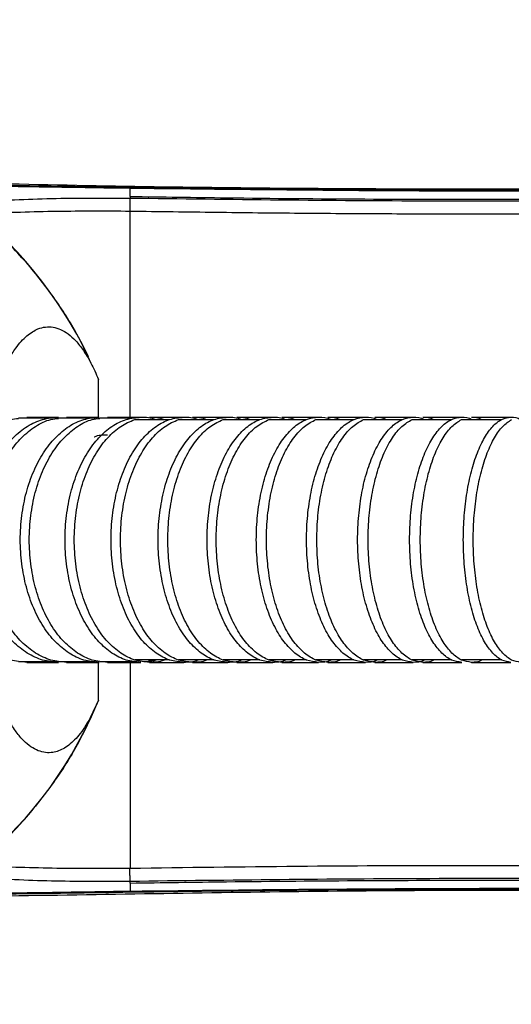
# Model space of a CAD drawing. Header units: millimetres. Extents: x 7590 to 10884, y -1862 to 419.
# Tile 17 of 83: x 8458 to 8528, y -1455 to -1316. Entities that reach past the tile are written whole.
import ezdxf

# ---------------------------------------------------------------- set-up
doc = ezdxf.new("R2010")
doc.units = ezdxf.units.MM
doc.header["$PDSIZE"] = -1
doc.styles.get("Standard").update_dxf_attribs({"font": 'times.ttf'})
doc.dimstyles.new('ISO-25', dxfattribs={"dimtxt": 18, "dimasz": 15, "dimexe": 1.25, "dimexo": 0.625, "dimtad": 1, "dimtoh": 1, "dimtxsty": 'Standard', "dimcen": 2.5, "dimadec": 0, "dimazin": 0, "dimtfac": 1, "dimtmove": 0, "dimatfit": 3, "dimfxl": 1, "dimarcsym": 0})

# ---------------------------------------------------------------- blocks, each defined once
blk = doc.blocks.new('*D112')
at = {"color": 0, "lineweight": -2}
for p, q in [((8414.14, -1360.86), (8414.14, -1251.3)), ((8739.14, -1358.19), (8739.14, -1251.3)), ((8724.14, -1252.55), (8429.14, -1252.55))]:
    blk.add_line(p, q, dxfattribs=at)
at = {"color": 0}
for points in [[(8429.14, -1250.05), (8429.14, -1255.05), (8414.14, -1252.55)], [(8724.14, -1255.05), (8724.14, -1250.05), (8739.14, -1252.55)]]:
    blk.add_solid(points, dxfattribs=at)
at = {"layer": 'Defpoints', "color": 0}
for p in [(8414.14, -1252.55), (8739.14, -1358.82), (8414.14, -1361.49)]:
    blk.add_point(p, dxfattribs=at)
at = {"color": 0, "insert": (8576.64, -1242.8), "char_height": 18, "attachment_point": 5}
blk.add_mtext('a', dxfattribs=at)

msp = doc.modelspace()

# ---------------------------------------------------------------- linework, layer by layer
at = {"color": 7, "lineweight": 25}
for p, q in [((8473.125, -1339.559), (8474.142, -1339.575)), ((8474.143, -1339.49), (8473.126, -1339.474)), ((8474.142, -1339.575), (8474.143, -1339.49)), ((8469.655, -1372.086), (8469.655, -1366.72)), ((8469.655, -1372.086), (8469.655, -1367.253)), ((8458.306, -1372.169), (8462.836, -1372.169)), ((8458.976, -1372.169), (8459.578, -1372.169)), ((8463.985, -1372.169), (8468.641, -1372.169)), ((8464.551, -1372.169), (8465.132, -1372.169)), ((8468.635, -1372.169), (8469.202, -1372.169)), ((8469.825, -1372.169), (8474.612, -1372.169)), ((8470.295, -1372.169), (8470.856, -1372.169)), ((8474.796, -1372.421), (8479.741, -1372.421)), ((8480.998, -1372.421), (8486.065, -1372.421)), ((8487.352, -1372.421), (8492.558, -1372.421)), ((8493.851, -1372.421), (8499.167, -1372.421)), ((8500.51, -1372.421), (8505.908, -1372.421)), ((8507.276, -1372.421), (8512.773, -1372.421)), ((8514.165, -1372.421), (8519.755, -1372.421)), ((8521.17, -1372.421), (8526.871, -1372.421)), ((8462.836, -1406.803), (8458.306, -1406.803)), ((8468.641, -1406.803), (8463.985, -1406.803)), ((8469.202, -1406.803), (8468.635, -1406.803)), ((8469.655, -1406.764), (8469.655, -1406.691)), ((8469.655, -1412.252), (8469.655, -1406.886)), ((8469.655, -1411.719), (8469.655, -1406.886)), ((8474.612, -1406.803), (8469.825, -1406.803)), ((8470.38, -1406.803), (8470.295, -1406.803)), ((8479.741, -1406.551), (8474.796, -1406.551)), ((8476.743, -1406.803), (8476.203, -1406.803)), ((8486.065, -1406.551), (8480.998, -1406.551)), ((8492.558, -1406.551), (8487.352, -1406.551)), ((8499.167, -1406.551), (8493.851, -1406.551)), ((8505.908, -1406.551), (8500.51, -1406.551)), ((8512.773, -1406.551), (8507.276, -1406.551)), ((8519.755, -1406.551), (8514.165, -1406.551)), ((8526.871, -1406.551), (8521.17, -1406.551)), ((8474.142, -1439.397), (8474.143, -1439.482)), ((8473.125, -1439.498), (8474.143, -1439.482))]:
    msp.add_line(p, q, dxfattribs=at)
at = {"color": 7, "lineweight": 25, "flags": 128}
for points in [[(8474.142, -1340.762), (8474.142, -1340.902), (8474.142, -1341.035)], [(8474.142, -1436.145), (8474.127, -1436.145), (8474.111, -1436.144)], [(8474.142, -1438.21), (8474.142, -1438.07), (8474.142, -1437.937)]]:
    msp.add_lwpolyline(points, dxfattribs=at)
at = {"color": 7, "lineweight": 25}
for centre, radius, start, end in [((8414.142, -1389.486), 60, 25.64505, 80.40591), ((8465.358, -1339.444), 7.768, 359.1522, 359.77536), ((8414.142, -1389.486), 60, 279.59409, 336.76809), ((8465.506, -1439.526), 7.619, 0.21155, 0.84693)]:
    msp.add_arc(centre, radius, start, end, dxfattribs=at)
for points, knots in [([(8445.872, -1338.748), (8445.935, -1338.749), (8453.299, -1338.862), (8475.258, -1339.4), (8511.729, -1339.75), (8555.476, -1339.624), (8595.346, -1338.737), (8625.995, -1337.359), (8647.423, -1335.948), (8663.511, -1334.588), (8679.599, -1332.864), (8695.676, -1330.544), (8709.005, -1327.988), (8719.525, -1325.219), (8724.853, -1324.106), (8727.516, -1323.549)], [0, 0, 0, 0, 0.000673, 0.0781237, 0.2330161, 0.3875753, 0.5421874, 0.6560401, 0.7130129, 0.7699841, 0.8273108, 0.884628, 0.9422711, 0.9711458, 1, 1, 1, 1]), ([(8474.142, -1339.575), (8492.375, -1339.782), (8519.701, -1340.092), (8556.122, -1339.816), (8583.407, -1339.296), (8610.689, -1338.39), (8637.854, -1336.966), (8660.395, -1335.209), (8678.302, -1333.27), (8693.274, -1331.219), (8706.724, -1328.747), (8718.581, -1325.835), (8724.519, -1324.358), (8727.528, -1323.829), (8727.528, -1323.829)], [0, 0, 0, 0, 0.2149028, 0.3220855, 0.4292672, 0.5365406, 0.6438099, 0.7498541, 0.8029687, 0.8560786, 0.9279615, 0.9639823, 0.9999998, 1, 1, 1, 1]), ([(8727.51, -1323.76), (8724.527, -1324.412), (8718.56, -1325.717), (8706.722, -1328.711), (8693.273, -1331.138), (8678.319, -1333.194), (8660.413, -1335.13), (8637.875, -1336.887), (8610.712, -1338.309), (8583.439, -1339.214), (8556.147, -1339.733), (8519.709, -1340.009), (8492.375, -1339.698), (8474.143, -1339.49)], [0, 0, 0, 0, 0.0359853, 0.0719975, 0.1438993, 0.1969043, 0.2499139, 0.356162, 0.463333, 0.570508, 0.6777959, 0.7850848, 1, 1, 1, 1]), ([(8474.142, -1340.762), (8478.705, -1340.827), (8496.345, -1341.079), (8527.236, -1341.25), (8563.549, -1340.938), (8596.822, -1340.11), (8626.927, -1338.824), (8651, -1337.205), (8668.976, -1335.503), (8680.843, -1334.145), (8692.678, -1332.469), (8704.466, -1330.42), (8716.109, -1327.665), (8723.885, -1325.891), (8727.772, -1325.005)], [0, 0, 0, 0, 0.0537279, 0.207735, 0.3637348, 0.4813049, 0.5996264, 0.7185236, 0.7653532, 0.812232, 0.8591483, 0.90609, 0.9530468, 1, 1, 1, 1]), ([(8727.814, -1325.24), (8721.857, -1326.673), (8710.036, -1329.516), (8692.156, -1332.932), (8674.189, -1335.251), (8656.144, -1337.018), (8638.033, -1338.356), (8619.876, -1339.381), (8593.596, -1340.5), (8559.189, -1341.309), (8516.666, -1341.553), (8488.318, -1341.207), (8474.142, -1341.034)], [0, 0, 0, 0, 0.0721591, 0.1431836, 0.2142169, 0.2853631, 0.3566243, 0.4279885, 0.4994461, 0.6662679, 0.8331084, 1, 1, 1, 1]), ([(8474.142, -1342.827), (8478.202, -1342.886), (8486.231, -1343.002), (8498.136, -1343.122), (8509.763, -1343.2), (8521.114, -1343.232), (8532.189, -1343.22), (8543.331, -1343.16), (8555.124, -1343.043), (8567.526, -1342.853), (8580.148, -1342.583), (8592.561, -1342.237), (8605.395, -1341.788), (8618.539, -1341.216), (8631.685, -1340.509), (8644.089, -1339.7), (8655.915, -1338.775), (8668.021, -1337.648), (8678.524, -1336.46), (8687.375, -1335.265), (8694.049, -1334.247), (8700.752, -1333.086), (8707.35, -1331.772), (8714.281, -1330.208), (8721.09, -1328.428), (8725.915, -1327.407), (8728.161, -1326.931)], [0, 0, 0, 0, 0.0477356, 0.0943845, 0.1399472, 0.1844244, 0.2278168, 0.2701251, 0.3154045, 0.366454, 0.4159236, 0.4638152, 0.5124197, 0.5668839, 0.6184666, 0.6671739, 0.7130131, 0.7579047, 0.8100997, 0.8372623, 0.8629017, 0.8894627, 0.9172427, 0.9420071, 0.9730008, 1, 1, 1, 1]), ([(8459.968, -1350.756), (8458.398, -1349.021), (8455.258, -1345.55), (8449.818, -1341.086), (8443.936, -1337.243), (8437.633, -1334.137), (8431.022, -1331.728), (8426.435, -1330.793), (8424.142, -1330.325)], [0, 0, 0, 0, 0.1666159, 0.3333753, 0.5, 0.666613, 0.8333783, 1, 1, 1, 1]), ([(8474.142, -1340.762), (8474.142, -1340.658), (8474.142, -1340.468), (8474.142, -1339.853), (8474.142, -1339.575)], [0, 0, 0, 0, 0.5462377, 1, 1, 1, 1]), ([(8474.142, -1342.828), (8474.143, -1342.571), (8474.146, -1342.187), (8474.148, -1341.718), (8474.149, -1341.422), (8474.149, -1341.215), (8474.147, -1341.053), (8474.144, -1341.042), (8474.142, -1341.034)], [0, 0, 0, 0, 0.2537216, 0.3794024, 0.5000013, 0.6206472, 0.7464199, 1, 1, 1, 1]), ([(8468.5, -1364.273), (8468.013, -1363.199), (8466.664, -1360.227), (8463.844, -1355.659), (8461.26, -1352.39), (8459.968, -1350.756)], [0, 0, 0, 0, 0.2205485, 0.6104284, 1, 1, 1, 1]), ([(8454.879, -1368.7), (8455.21, -1367.765), (8455.871, -1365.893), (8456.886, -1363.861), (8458.09, -1361.963), (8459.484, -1360.429), (8461.251, -1359.346), (8463.209, -1359.113), (8464.998, -1359.904), (8466.432, -1361.198), (8467.513, -1362.566), (8468.591, -1364.309), (8469.3, -1365.917), (8469.655, -1366.721)], [0, 0, 0, 0, 0.06938626, 0.13885928, 0.2083042, 0.31454852, 0.42080732, 0.56393749, 0.70759934, 0.78044891, 0.85329483, 0.92665343, 1, 1, 1, 1]), ([(8459.494, -1406.886), (8458.711, -1406.822), (8457.143, -1406.695), (8454.882, -1405.662), (8452.796, -1404.065), (8450.967, -1401.896), (8449.462, -1399.254), (8448.339, -1396.227), (8447.645, -1392.928), (8447.404, -1389.486), (8447.645, -1386.044), (8448.339, -1382.745), (8449.462, -1379.717), (8450.967, -1377.077), (8452.796, -1374.903), (8454.883, -1373.324), (8456.757, -1372.41), (8457.925, -1372.293), (8458.312, -1372.254)], [0, 0, 0, 0, 0.064359, 0.1287111, 0.1930659, 0.2574187, 0.321749, 0.3862847, 0.4512047, 0.5162852, 0.5813656, 0.6462856, 0.7108213, 0.7751516, 0.8395044, 0.9038592, 0.9682113, 1, 1, 1, 1]), ([(8463.984, -1406.886), (8463.226, -1406.822), (8461.711, -1406.695), (8459.526, -1405.662), (8457.51, -1404.065), (8455.742, -1401.896), (8454.288, -1399.254), (8453.202, -1396.227), (8452.532, -1392.928), (8452.299, -1389.486), (8452.532, -1386.044), (8453.202, -1382.745), (8454.288, -1379.718), (8455.742, -1377.076), (8457.51, -1374.907), (8459.526, -1373.31), (8461.711, -1372.277), (8463.226, -1372.15), (8463.984, -1372.086)], [0, 0, 0, 0, 0.062329, 0.1246512, 0.1869761, 0.249299, 0.3116001, 0.3741002, 0.4369724, 0.5, 0.5630276, 0.6258998, 0.6883999, 0.750701, 0.8130239, 0.8753488, 0.937671, 1, 1, 1, 1]), ([(8465.124, -1406.886), (8464.373, -1406.822), (8462.871, -1406.695), (8460.705, -1405.662), (8458.707, -1404.065), (8456.955, -1401.896), (8455.513, -1399.254), (8454.437, -1396.227), (8453.773, -1392.928), (8453.541, -1389.486), (8453.773, -1386.044), (8454.437, -1382.745), (8455.513, -1379.717), (8456.955, -1377.077), (8458.706, -1374.903), (8460.706, -1373.324), (8462.501, -1372.41), (8463.621, -1372.293), (8463.991, -1372.254)], [0, 0, 0, 0, 0.0643591, 0.1287112, 0.1930659, 0.2574187, 0.321749, 0.3862848, 0.4512047, 0.5162852, 0.5813657, 0.6462856, 0.7108214, 0.7751516, 0.8395044, 0.9038592, 0.9682113, 1, 1, 1, 1]), ([(8469.749, -1406.886), (8469.018, -1406.822), (8467.557, -1406.695), (8465.45, -1405.662), (8463.506, -1404.065), (8461.801, -1401.896), (8460.399, -1399.254), (8459.352, -1396.227), (8458.706, -1392.928), (8458.48, -1389.486), (8458.706, -1386.044), (8459.352, -1382.745), (8460.399, -1379.718), (8461.801, -1377.076), (8463.506, -1374.907), (8465.45, -1373.31), (8467.557, -1372.277), (8469.018, -1372.15), (8469.749, -1372.086)], [0, 0, 0, 0, 0.06232898, 0.12465124, 0.18697606, 0.24929897, 0.31160007, 0.37410019, 0.43697235, 0.5, 0.56302765, 0.62589981, 0.68839993, 0.75070103, 0.81302394, 0.87534876, 0.93767102, 1, 1, 1, 1]), ([(8459.494, -1372.086), (8460.325, -1372.086), (8461.808, -1372.086), (8463.319, -1372.086), (8463.984, -1372.086)], [0, 0, 0, 0, 0.5599974, 1, 1, 1, 1]), ([(8470.922, -1406.886), (8470.198, -1406.822), (8468.75, -1406.695), (8466.663, -1405.662), (8464.737, -1404.065), (8463.049, -1401.896), (8461.659, -1399.254), (8460.623, -1396.227), (8459.982, -1392.928), (8459.759, -1389.486), (8459.982, -1386.044), (8460.623, -1382.745), (8461.659, -1379.717), (8463.049, -1377.077), (8464.737, -1374.903), (8466.665, -1373.324), (8468.394, -1372.41), (8469.473, -1372.293), (8469.83, -1372.254)], [0, 0, 0, 0, 0.064359, 0.1287111, 0.1930659, 0.2574187, 0.3217489, 0.3862847, 0.4512046, 0.5162851, 0.5813656, 0.6462855, 0.7108213, 0.7751515, 0.8395043, 0.9038591, 0.9682112, 1, 1, 1, 1]), ([(8475.677, -1406.886), (8474.975, -1406.822), (8473.569, -1406.695), (8471.542, -1405.662), (8469.672, -1404.065), (8468.032, -1401.896), (8466.683, -1399.254), (8465.676, -1396.227), (8465.054, -1392.928), (8464.837, -1389.486), (8465.054, -1386.044), (8465.676, -1382.745), (8466.683, -1379.718), (8468.032, -1377.076), (8469.672, -1374.907), (8471.542, -1373.31), (8473.569, -1372.277), (8474.975, -1372.15), (8475.677, -1372.086)], [0, 0, 0, 0, 0.06232898, 0.12465124, 0.18697606, 0.24929897, 0.31160007, 0.37410019, 0.43697235, 0.5, 0.56302765, 0.62589981, 0.68839993, 0.75070103, 0.81302394, 0.87534876, 0.93767102, 1, 1, 1, 1]), ([(8465.124, -1372.086), (8465.98, -1372.086), (8467.509, -1372.086), (8469.064, -1372.086), (8469.749, -1372.086)], [0, 0, 0, 0, 0.5599974, 1, 1, 1, 1]), ([(8470.922, -1372.086), (8471.802, -1372.086), (8473.375, -1372.086), (8474.974, -1372.086), (8475.677, -1372.086)], [0, 0, 0, 0, 0.5599974, 1, 1, 1, 1]), ([(8481.763, -1406.886), (8481.089, -1406.822), (8479.74, -1406.695), (8477.795, -1405.662), (8476.001, -1404.065), (8474.428, -1401.896), (8473.133, -1399.254), (8472.167, -1396.227), (8471.57, -1392.928), (8471.362, -1389.486), (8471.57, -1386.044), (8472.167, -1382.745), (8473.133, -1379.718), (8474.428, -1377.076), (8476.001, -1374.907), (8477.795, -1373.31), (8479.74, -1372.277), (8481.089, -1372.15), (8481.763, -1372.086)], [0, 0, 0, 0, 0.062329, 0.1246512, 0.1869761, 0.249299, 0.3116001, 0.3741002, 0.4369723, 0.5, 0.5630277, 0.6258998, 0.6883999, 0.750701, 0.8130239, 0.8753488, 0.937671, 1, 1, 1, 1]), ([(8475.677, -1372.086), (8476.389, -1372.088), (8477.104, -1372.09), (8477.778, -1372.42), (8477.781, -1372.421)], [0, 0, 0, 0, 0.9958996, 1, 1, 1, 1]), ([(8476.882, -1372.086), (8477.787, -1372.086), (8479.402, -1372.086), (8481.042, -1372.086), (8481.763, -1372.086)], [0, 0, 0, 0, 0.5599974, 1, 1, 1, 1]), ([(8476.882, -1372.086), (8477.587, -1372.088), (8478.296, -1372.09), (8478.965, -1372.422), (8478.969, -1372.424)], [0, 0, 0, 0, 0.9937182, 1, 1, 1, 1]), ([(8488, -1406.886), (8487.355, -1406.822), (8486.064, -1406.695), (8484.204, -1405.662), (8482.487, -1404.065), (8480.981, -1401.896), (8479.743, -1399.254), (8478.818, -1396.227), (8478.247, -1392.928), (8478.048, -1389.486), (8478.247, -1386.044), (8478.818, -1382.745), (8479.743, -1379.718), (8480.981, -1377.076), (8482.487, -1374.907), (8484.204, -1373.31), (8486.064, -1372.277), (8487.355, -1372.15), (8488, -1372.086)], [0, 0, 0, 0, 0.062329, 0.1246512, 0.1869761, 0.249299, 0.3116001, 0.3741002, 0.4369723, 0.5, 0.5630277, 0.6258998, 0.6883999, 0.750701, 0.8130239, 0.8753488, 0.937671, 1, 1, 1, 1]), ([(8481.763, -1372.086), (8482.446, -1372.088), (8483.133, -1372.09), (8483.782, -1372.422), (8483.786, -1372.424)], [0, 0, 0, 0, 0.993523, 1, 1, 1, 1]), ([(8482.999, -1372.086), (8483.926, -1372.086), (8485.582, -1372.086), (8487.261, -1372.086), (8488, -1372.086)], [0, 0, 0, 0, 0.55999742, 1, 1, 1, 1]), ([(8482.999, -1372.086), (8483.674, -1372.088), (8484.354, -1372.09), (8484.996, -1372.422), (8485, -1372.424)], [0, 0, 0, 0, 0.993672, 1, 1, 1, 1]), ([(8494.381, -1406.886), (8493.773, -1406.822), (8492.557, -1406.695), (8490.804, -1405.662), (8489.186, -1404.065), (8487.768, -1401.896), (8486.601, -1399.254), (8485.73, -1396.227), (8485.192, -1392.928), (8485.005, -1389.486), (8485.192, -1386.044), (8485.73, -1382.745), (8486.601, -1379.718), (8487.768, -1377.076), (8489.186, -1374.907), (8490.804, -1373.31), (8492.557, -1372.277), (8493.773, -1372.15), (8494.381, -1372.086)], [0, 0, 0, 0, 0.062329, 0.1246512, 0.1869761, 0.249299, 0.3116001, 0.3741002, 0.4369724, 0.5, 0.5630276, 0.6258998, 0.6883999, 0.750701, 0.8130239, 0.8753488, 0.937671, 1, 1, 1, 1]), ([(8488, -1372.086), (8488.653, -1372.088), (8489.311, -1372.09), (8489.931, -1372.422), (8489.935, -1372.424)], [0, 0, 0, 0, 0.99357033, 1, 1, 1, 1]), ([(8489.265, -1372.086), (8490.214, -1372.086), (8491.909, -1372.086), (8493.625, -1372.086), (8494.381, -1372.086)], [0, 0, 0, 0, 0.5599974, 1, 1, 1, 1]), ([(8489.265, -1372.086), (8489.911, -1372.088), (8490.561, -1372.09), (8491.174, -1372.422), (8491.178, -1372.424)], [0, 0, 0, 0, 0.99363125, 1, 1, 1, 1]), ([(8500.899, -1406.886), (8500.321, -1406.822), (8499.166, -1406.695), (8497.501, -1405.662), (8495.965, -1404.065), (8494.618, -1401.896), (8493.509, -1399.254), (8492.682, -1396.227), (8492.171, -1392.928), (8491.993, -1389.486), (8492.171, -1386.044), (8492.682, -1382.745), (8493.509, -1379.718), (8494.618, -1377.076), (8495.965, -1374.907), (8497.501, -1373.31), (8499.166, -1372.277), (8500.321, -1372.15), (8500.899, -1372.086)], [0, 0, 0, 0, 0.062329, 0.1246512, 0.1869761, 0.249299, 0.3116001, 0.3741002, 0.4369724, 0.5, 0.5630276, 0.6258998, 0.6883999, 0.750701, 0.8130239, 0.8753488, 0.937671, 1, 1, 1, 1]), ([(8494.381, -1372.086), (8494.996, -1372.088), (8495.616, -1372.09), (8496.2, -1372.421), (8496.203, -1372.423)], [0, 0, 0, 0, 0.9939762, 1, 1, 1, 1]), ([(8495.674, -1372.086), (8496.643, -1372.086), (8498.375, -1372.086), (8500.127, -1372.086), (8500.899, -1372.086)], [0, 0, 0, 0, 0.55999742, 1, 1, 1, 1]), ([(8495.674, -1372.086), (8496.289, -1372.088), (8496.909, -1372.09), (8497.493, -1372.422), (8497.497, -1372.424)], [0, 0, 0, 0, 0.9935856, 1, 1, 1, 1]), ([(8507.546, -1406.886), (8507, -1406.822), (8505.907, -1406.695), (8504.332, -1405.662), (8502.878, -1404.065), (8501.604, -1401.896), (8500.555, -1399.254), (8499.773, -1396.227), (8499.289, -1392.928), (8499.121, -1389.486), (8499.289, -1386.044), (8499.773, -1382.745), (8500.555, -1379.718), (8501.604, -1377.076), (8502.878, -1374.907), (8504.332, -1373.31), (8505.907, -1372.277), (8507, -1372.15), (8507.546, -1372.086)], [0, 0, 0, 0, 0.062329, 0.1246512, 0.1869761, 0.249299, 0.3116001, 0.3741002, 0.4369723, 0.5, 0.5630277, 0.6258998, 0.6883999, 0.750701, 0.8130239, 0.8753488, 0.937671, 1, 1, 1, 1]), ([(8500.899, -1372.086), (8501.483, -1372.088), (8502.071, -1372.09), (8502.626, -1372.421), (8502.63, -1372.423)], [0, 0, 0, 0, 0.99397638, 1, 1, 1, 1]), ([(8502.218, -1372.086), (8503.207, -1372.086), (8504.974, -1372.086), (8506.76, -1372.086), (8507.546, -1372.086)], [0, 0, 0, 0, 0.5599974, 1, 1, 1, 1]), ([(8502.218, -1372.086), (8502.795, -1372.088), (8503.375, -1372.09), (8503.923, -1372.422), (8503.926, -1372.424)], [0, 0, 0, 0, 0.9937713, 1, 1, 1, 1]), ([(8514.317, -1406.886), (8513.802, -1406.822), (8512.773, -1406.695), (8511.289, -1405.662), (8509.919, -1404.065), (8508.719, -1401.896), (8507.731, -1399.254), (8506.993, -1396.227), (8506.538, -1392.928), (8506.379, -1389.486), (8506.538, -1386.044), (8506.993, -1382.745), (8507.731, -1379.718), (8508.719, -1377.076), (8509.919, -1374.907), (8511.289, -1373.31), (8512.773, -1372.277), (8513.802, -1372.15), (8514.317, -1372.086)], [0, 0, 0, 0, 0.062329, 0.1246512, 0.1869761, 0.249299, 0.3116001, 0.3741002, 0.4369723, 0.5, 0.5630277, 0.6258998, 0.6883999, 0.750701, 0.8130239, 0.8753488, 0.937671, 1, 1, 1, 1]), ([(8507.546, -1372.086), (8508.099, -1372.088), (8508.656, -1372.09), (8509.181, -1372.422), (8509.185, -1372.424)], [0, 0, 0, 0, 0.9934639, 1, 1, 1, 1]), ([(8508.891, -1372.086), (8509.898, -1372.086), (8511.698, -1372.086), (8513.516, -1372.086), (8514.317, -1372.086)], [0, 0, 0, 0, 0.5599974, 1, 1, 1, 1]), ([(8508.891, -1372.086), (8509.436, -1372.088), (8509.984, -1372.09), (8510.502, -1372.422), (8510.505, -1372.424)], [0, 0, 0, 0, 0.9937282, 1, 1, 1, 1]), ([(8521.202, -1406.886), (8520.72, -1406.822), (8519.755, -1406.695), (8518.363, -1405.662), (8517.08, -1404.065), (8515.954, -1401.896), (8515.028, -1399.254), (8514.336, -1396.227), (8513.91, -1392.928), (8513.761, -1389.486), (8513.91, -1386.044), (8514.336, -1382.745), (8515.028, -1379.718), (8515.954, -1377.076), (8517.08, -1374.907), (8518.363, -1373.31), (8519.755, -1372.277), (8520.72, -1372.15), (8521.202, -1372.086)], [0, 0, 0, 0, 0.062329, 0.1246512, 0.1869761, 0.249299, 0.3116001, 0.3741002, 0.4369723, 0.5, 0.5630277, 0.6258998, 0.6883999, 0.750701, 0.8130239, 0.8753488, 0.937671, 1, 1, 1, 1]), ([(8514.317, -1372.086), (8514.838, -1372.088), (8515.362, -1372.09), (8515.857, -1372.422), (8515.86, -1372.424)], [0, 0, 0, 0, 0.9935126, 1, 1, 1, 1]), ([(8515.685, -1372.086), (8516.71, -1372.086), (8518.54, -1372.086), (8520.389, -1372.086), (8521.202, -1372.086)], [0, 0, 0, 0, 0.5599974, 1, 1, 1, 1]), ([(8515.685, -1372.086), (8516.198, -1372.088), (8516.714, -1372.09), (8517.201, -1372.422), (8517.204, -1372.424)], [0, 0, 0, 0, 0.99368224, 1, 1, 1, 1]), ([(8521.202, -1372.086), (8521.691, -1372.088), (8522.182, -1372.09), (8522.646, -1372.422), (8522.649, -1372.424)], [0, 0, 0, 0, 0.9935602, 1, 1, 1, 1]), ([(8528.195, -1406.886), (8527.754, -1406.822), (8526.871, -1406.695), (8525.597, -1405.662), (8524.422, -1404.065), (8523.392, -1401.896), (8522.544, -1399.254), (8521.911, -1396.227), (8521.521, -1392.928), (8521.385, -1389.486), (8521.521, -1386.044), (8521.911, -1382.745), (8522.544, -1379.718), (8523.392, -1377.076), (8524.422, -1374.907), (8525.597, -1373.31), (8526.871, -1372.277), (8527.754, -1372.15), (8528.195, -1372.086)], [0, 0, 0, 0, 0.062329, 0.1246512, 0.1869761, 0.249299, 0.3116001, 0.3741002, 0.4369723, 0.5, 0.5630277, 0.6258998, 0.6883999, 0.750701, 0.8130239, 0.8753488, 0.937671, 1, 1, 1, 1]), ([(8522.592, -1372.086), (8523.634, -1372.086), (8525.494, -1372.086), (8527.37, -1372.086), (8528.195, -1372.086)], [0, 0, 0, 0, 0.5599974, 1, 1, 1, 1]), ([(8522.592, -1372.086), (8523.073, -1372.088), (8523.556, -1372.09), (8524.012, -1372.422), (8524.015, -1372.424)], [0, 0, 0, 0, 0.9936414, 1, 1, 1, 1]), ([(8528.195, -1372.086), (8528.642, -1372.088), (8529.092, -1372.09), (8529.517, -1372.421), (8529.519, -1372.423)], [0, 0, 0, 0, 0.9939764, 1, 1, 1, 1]), ([(8476.882, -1406.886), (8476.186, -1406.822), (8474.795, -1406.695), (8472.788, -1405.662), (8470.937, -1404.065), (8469.314, -1401.896), (8467.978, -1399.254), (8466.981, -1396.227), (8466.365, -1392.928), (8466.151, -1389.486), (8466.365, -1386.044), (8466.981, -1382.745), (8467.978, -1379.718), (8469.313, -1377.074), (8470.938, -1374.917), (8472.781, -1373.275), (8474.126, -1372.707), (8474.796, -1372.423)], [0, 0, 0, 0, 0.0664989, 0.1329906, 0.1994851, 0.2659775, 0.3324467, 0.3991282, 0.4662066, 0.533451, 0.6006953, 0.6677737, 0.7344552, 0.8009244, 0.8674168, 0.9339113, 1, 1, 1, 1]), ([(8482.999, -1406.886), (8482.332, -1406.822), (8480.997, -1406.695), (8479.073, -1405.662), (8477.298, -1404.065), (8475.742, -1401.896), (8474.461, -1399.254), (8473.505, -1396.227), (8472.915, -1392.928), (8472.709, -1389.486), (8472.915, -1386.044), (8473.505, -1382.745), (8474.461, -1379.718), (8475.741, -1377.074), (8477.299, -1374.917), (8479.066, -1373.275), (8480.356, -1372.707), (8480.999, -1372.423)], [0, 0, 0, 0, 0.0664989, 0.1329906, 0.1994851, 0.2659775, 0.3324467, 0.3991282, 0.4662066, 0.5334509, 0.6006952, 0.6677737, 0.7344552, 0.8009243, 0.8674167, 0.9339112, 1, 1, 1, 1]), ([(8489.265, -1406.886), (8488.627, -1406.822), (8487.351, -1406.695), (8485.512, -1405.662), (8483.815, -1404.065), (8482.327, -1401.896), (8481.102, -1399.254), (8480.188, -1396.227), (8479.624, -1392.928), (8479.427, -1389.486), (8479.624, -1386.044), (8480.188, -1382.745), (8481.102, -1379.718), (8482.326, -1377.074), (8483.816, -1374.917), (8485.505, -1373.275), (8486.738, -1372.707), (8487.353, -1372.423)], [0, 0, 0, 0, 0.0664989, 0.1329906, 0.1994851, 0.2659775, 0.3324467, 0.3991282, 0.4662066, 0.5334509, 0.6006953, 0.6677737, 0.7344552, 0.8009243, 0.8674168, 0.9339112, 1, 1, 1, 1]), ([(8495.674, -1406.886), (8495.066, -1406.822), (8493.85, -1406.695), (8492.097, -1405.662), (8490.479, -1404.065), (8489.061, -1401.896), (8487.894, -1399.254), (8487.023, -1396.227), (8486.485, -1392.928), (8486.298, -1389.486), (8486.485, -1386.044), (8487.023, -1382.745), (8487.894, -1379.718), (8489.061, -1377.074), (8490.48, -1374.917), (8492.09, -1373.275), (8493.265, -1372.707), (8493.851, -1372.423)], [0, 0, 0, 0, 0.0664989, 0.1329906, 0.1994851, 0.2659775, 0.3324467, 0.3991282, 0.4662066, 0.5334509, 0.6006953, 0.6677737, 0.7344552, 0.8009243, 0.8674168, 0.9339112, 1, 1, 1, 1]), ([(8502.218, -1406.886), (8501.648, -1406.822), (8500.509, -1406.695), (8498.866, -1405.662), (8497.35, -1404.065), (8496.021, -1401.896), (8494.928, -1399.254), (8494.112, -1396.227), (8493.608, -1392.928), (8493.432, -1389.486), (8493.608, -1386.044), (8494.111, -1382.745), (8494.928, -1379.718), (8496.021, -1377.074), (8497.351, -1374.917), (8498.86, -1373.275), (8499.961, -1372.707), (8500.51, -1372.423)], [0, 0, 0, 0, 0.06649889, 0.1329906, 0.19948505, 0.26597747, 0.33244662, 0.39912811, 0.46620653, 0.53345084, 0.60069515, 0.66777357, 0.73445506, 0.80092421, 0.86741662, 0.93391108, 1, 1, 1, 1]), ([(8508.891, -1406.886), (8508.352, -1406.822), (8507.276, -1406.695), (8505.723, -1405.662), (8504.29, -1404.065), (8503.034, -1401.896), (8502, -1399.254), (8501.229, -1396.227), (8500.753, -1392.928), (8500.587, -1389.486), (8500.753, -1386.044), (8501.229, -1382.745), (8502, -1379.718), (8503.034, -1377.074), (8504.291, -1374.917), (8505.717, -1373.275), (8506.758, -1372.707), (8507.277, -1372.423)], [0, 0, 0, 0, 0.0664989, 0.1329906, 0.1994851, 0.2659775, 0.3324467, 0.3991282, 0.4662066, 0.533451, 0.6006953, 0.6677737, 0.7344552, 0.8009244, 0.8674168, 0.9339113, 1, 1, 1, 1]), ([(8515.685, -1406.886), (8515.178, -1406.822), (8514.165, -1406.695), (8512.704, -1405.662), (8511.356, -1404.065), (8510.174, -1401.896), (8509.201, -1399.254), (8508.475, -1396.227), (8508.027, -1392.928), (8507.871, -1389.486), (8508.027, -1386.044), (8508.475, -1382.745), (8509.201, -1379.718), (8510.174, -1377.074), (8511.356, -1374.917), (8512.698, -1373.275), (8513.678, -1372.707), (8514.166, -1372.423)], [0, 0, 0, 0, 0.0664989, 0.1329906, 0.1994851, 0.2659775, 0.3324467, 0.3991282, 0.4662066, 0.5334509, 0.6006952, 0.6677737, 0.7344552, 0.8009243, 0.8674167, 0.9339112, 1, 1, 1, 1]), ([(8522.592, -1406.886), (8522.118, -1406.822), (8521.169, -1406.695), (8519.801, -1405.662), (8518.539, -1404.065), (8517.433, -1401.896), (8516.522, -1399.254), (8515.842, -1396.227), (8515.423, -1392.928), (8515.276, -1389.486), (8515.423, -1386.044), (8515.842, -1382.745), (8516.522, -1379.718), (8517.432, -1377.074), (8518.54, -1374.917), (8519.796, -1373.275), (8520.713, -1372.707), (8521.17, -1372.423)], [0, 0, 0, 0, 0.0664989, 0.13299062, 0.19948508, 0.26597751, 0.33244667, 0.39912817, 0.4662066, 0.53345093, 0.60069525, 0.66777368, 0.73445518, 0.80092434, 0.86741677, 0.93391123, 1, 1, 1, 1]), ([(8529.606, -1406.886), (8529.165, -1406.822), (8528.281, -1406.695), (8527.008, -1405.662), (8525.833, -1404.065), (8524.803, -1401.896), (8523.955, -1399.254), (8523.322, -1396.227), (8522.932, -1392.928), (8522.796, -1389.486), (8522.932, -1386.044), (8523.322, -1382.745), (8523.955, -1379.718), (8524.803, -1377.074), (8525.834, -1374.917), (8527.003, -1373.275), (8527.857, -1372.707), (8528.282, -1372.423)], [0, 0, 0, 0, 0.0664989, 0.1329906, 0.1994851, 0.2659775, 0.3324467, 0.3991282, 0.4662066, 0.5334509, 0.6006953, 0.6677737, 0.7344552, 0.8009243, 0.8674168, 0.9339112, 1, 1, 1, 1]), ([(8469.062, -1374.877), (8469.068, -1374.874), (8469.666, -1374.588), (8470.301, -1374.587), (8470.929, -1374.586)], [0, 0, 0, 0, 0.009938, 1, 1, 1, 1]), ([(8459.494, -1406.886), (8460.325, -1406.886), (8461.808, -1406.886), (8463.319, -1406.886), (8463.984, -1406.886)], [0, 0, 0, 0, 0.5599974, 1, 1, 1, 1]), ([(8465.124, -1406.886), (8465.98, -1406.886), (8467.509, -1406.886), (8469.064, -1406.886), (8469.749, -1406.886)], [0, 0, 0, 0, 0.5599974, 1, 1, 1, 1]), ([(8470.922, -1406.886), (8471.802, -1406.886), (8473.375, -1406.886), (8474.974, -1406.886), (8475.677, -1406.886)], [0, 0, 0, 0, 0.55999742, 1, 1, 1, 1]), ([(8477.781, -1406.551), (8477.778, -1406.552), (8477.444, -1406.716), (8477.09, -1406.717), (8476.739, -1406.718)], [0, 0, 0, 0, 0.00827505, 1, 1, 1, 1]), ([(8478.969, -1406.548), (8478.965, -1406.55), (8478.296, -1406.882), (8477.587, -1406.884), (8476.882, -1406.886)], [0, 0, 0, 0, 0.0062818, 1, 1, 1, 1]), ([(8476.882, -1406.886), (8477.787, -1406.886), (8479.402, -1406.886), (8481.042, -1406.886), (8481.763, -1406.886)], [0, 0, 0, 0, 0.5599974, 1, 1, 1, 1]), ([(8483.786, -1406.548), (8483.782, -1406.55), (8483.133, -1406.882), (8482.446, -1406.884), (8481.763, -1406.886)], [0, 0, 0, 0, 0.00647701, 1, 1, 1, 1]), ([(8485, -1406.548), (8484.996, -1406.55), (8484.354, -1406.882), (8483.674, -1406.884), (8482.999, -1406.886)], [0, 0, 0, 0, 0.006328, 1, 1, 1, 1]), ([(8482.999, -1406.886), (8483.926, -1406.886), (8485.582, -1406.886), (8487.261, -1406.886), (8488, -1406.886)], [0, 0, 0, 0, 0.5599974, 1, 1, 1, 1]), ([(8489.935, -1406.548), (8489.931, -1406.55), (8489.311, -1406.882), (8488.653, -1406.884), (8488, -1406.886)], [0, 0, 0, 0, 0.0064297, 1, 1, 1, 1]), ([(8491.178, -1406.548), (8491.174, -1406.55), (8490.561, -1406.882), (8489.911, -1406.884), (8489.265, -1406.886)], [0, 0, 0, 0, 0.0063688, 1, 1, 1, 1]), ([(8489.265, -1406.886), (8490.214, -1406.886), (8491.909, -1406.886), (8493.625, -1406.886), (8494.381, -1406.886)], [0, 0, 0, 0, 0.5599974, 1, 1, 1, 1]), ([(8496.203, -1406.549), (8496.2, -1406.551), (8495.616, -1406.882), (8494.996, -1406.884), (8494.381, -1406.886)], [0, 0, 0, 0, 0.0060238, 1, 1, 1, 1]), ([(8497.497, -1406.548), (8497.493, -1406.55), (8496.909, -1406.882), (8496.289, -1406.884), (8495.674, -1406.886)], [0, 0, 0, 0, 0.00641441, 1, 1, 1, 1]), ([(8495.674, -1406.886), (8496.643, -1406.886), (8498.375, -1406.886), (8500.127, -1406.886), (8500.899, -1406.886)], [0, 0, 0, 0, 0.5599974, 1, 1, 1, 1]), ([(8502.63, -1406.549), (8502.626, -1406.551), (8502.071, -1406.882), (8501.483, -1406.884), (8500.899, -1406.886)], [0, 0, 0, 0, 0.0060236, 1, 1, 1, 1]), ([(8503.926, -1406.548), (8503.923, -1406.55), (8503.375, -1406.882), (8502.795, -1406.884), (8502.218, -1406.886)], [0, 0, 0, 0, 0.0062287, 1, 1, 1, 1]), ([(8502.218, -1406.886), (8503.207, -1406.886), (8504.974, -1406.886), (8506.76, -1406.886), (8507.546, -1406.886)], [0, 0, 0, 0, 0.5599974, 1, 1, 1, 1]), ([(8509.185, -1406.548), (8509.181, -1406.55), (8508.656, -1406.882), (8508.099, -1406.884), (8507.546, -1406.886)], [0, 0, 0, 0, 0.0065361, 1, 1, 1, 1]), ([(8510.505, -1406.548), (8510.502, -1406.55), (8509.984, -1406.882), (8509.436, -1406.884), (8508.891, -1406.886)], [0, 0, 0, 0, 0.00627182, 1, 1, 1, 1]), ([(8508.891, -1406.886), (8509.898, -1406.886), (8511.698, -1406.886), (8513.516, -1406.886), (8514.317, -1406.886)], [0, 0, 0, 0, 0.5599974, 1, 1, 1, 1]), ([(8515.86, -1406.548), (8515.857, -1406.55), (8515.362, -1406.882), (8514.838, -1406.884), (8514.317, -1406.886)], [0, 0, 0, 0, 0.0064874, 1, 1, 1, 1]), ([(8517.204, -1406.548), (8517.201, -1406.55), (8516.714, -1406.882), (8516.198, -1406.884), (8515.685, -1406.886)], [0, 0, 0, 0, 0.0063178, 1, 1, 1, 1]), ([(8515.685, -1406.886), (8516.71, -1406.886), (8518.54, -1406.886), (8520.389, -1406.886), (8521.202, -1406.886)], [0, 0, 0, 0, 0.5599974, 1, 1, 1, 1]), ([(8524.015, -1406.548), (8524.012, -1406.55), (8523.556, -1406.882), (8523.073, -1406.884), (8522.592, -1406.886)], [0, 0, 0, 0, 0.0063586, 1, 1, 1, 1]), ([(8522.592, -1406.886), (8523.634, -1406.886), (8525.494, -1406.886), (8527.37, -1406.886), (8528.195, -1406.886)], [0, 0, 0, 0, 0.5599974, 1, 1, 1, 1]), ([(8469.655, -1412.251), (8469.129, -1413.403), (8468.075, -1415.708), (8466.458, -1417.8), (8464.826, -1419.183), (8463.037, -1419.829), (8461.103, -1419.621), (8459.371, -1418.441), (8457.985, -1416.837), (8456.941, -1415.198), (8455.9, -1413.146), (8455.219, -1411.23), (8454.879, -1410.272)], [0, 0, 0, 0, 0.1086142, 0.2172726, 0.327558, 0.4378521, 0.5768373, 0.7158066, 0.7865236, 0.8572342, 0.9286296, 1, 1, 1, 1]), ([(8469.656, -1412.252), (8468.806, -1414.153), (8467.105, -1417.957), (8463.853, -1423.317), (8461.263, -1426.583), (8459.968, -1428.216)], [0, 0, 0, 0, 0.3331052, 0.6666897, 1, 1, 1, 1]), ([(8469.646, -1412.274), (8469.647, -1412.271), (8469.648, -1412.266), (8469.65, -1412.232), (8469.653, -1412.136), (8469.655, -1411.956), (8469.655, -1411.801), (8469.655, -1411.719)], [0, 0, 0, 0, 0.0506525, 0.1190578, 0.2455335, 0.6044224, 1, 1, 1, 1]), ([(8459.968, -1428.216), (8458.398, -1429.951), (8455.258, -1433.422), (8449.818, -1437.886), (8443.936, -1441.729), (8437.633, -1444.835), (8431.021, -1447.244), (8426.434, -1448.179), (8424.142, -1448.647)], [0, 0, 0, 0, 0.1666217, 0.333387, 0.5, 0.6666247, 0.8333841, 1, 1, 1, 1]), ([(8474.142, -1437.938), (8474.142, -1437.93), (8474.141, -1437.919), (8474.137, -1437.757), (8474.134, -1437.55), (8474.129, -1437.254), (8474.121, -1436.785), (8474.115, -1436.401), (8474.111, -1436.144)], [0, 0, 0, 0, 0.2535805, 0.3793501, 0.4999918, 0.6205947, 0.7462821, 1, 1, 1, 1]), ([(8728.161, -1452.041), (8724.153, -1451.119), (8716.751, -1449.417), (8705.698, -1446.781), (8695.049, -1444.854), (8683.928, -1443.196), (8672.727, -1441.83), (8661.639, -1440.71), (8649.403, -1439.662), (8635.535, -1438.684), (8619.278, -1437.779), (8603.03, -1437.084), (8584.695, -1436.487), (8564.675, -1436.043), (8542.47, -1435.781), (8520.212, -1435.721), (8497.529, -1435.828), (8482.056, -1436.038), (8474.142, -1436.145)], [0, 0, 0, 0, 0.0483729, 0.0893288, 0.1336106, 0.1755584, 0.2215142, 0.2662508, 0.3065707, 0.3658765, 0.4296727, 0.497972, 0.5570509, 0.6453193, 0.7333586, 0.8180884, 0.9069672, 1, 1, 1, 1]), ([(8474.142, -1437.938), (8488.318, -1437.765), (8516.666, -1437.419), (8559.189, -1437.663), (8595.455, -1438.516), (8625.444, -1439.845), (8649.144, -1441.351), (8668.602, -1443.112), (8683.824, -1444.959), (8694.852, -1446.601), (8705.837, -1448.587), (8716.767, -1451.228), (8724.108, -1452.892), (8727.814, -1453.732)], [0, 0, 0, 0, 0.1668904, 0.3337295, 0.5005501, 0.5939017, 0.6870891, 0.7800866, 0.8238619, 0.8676, 0.9113419, 0.9552515, 1, 1, 1, 1]), ([(8474.142, -1438.21), (8478.705, -1438.145), (8496.345, -1437.893), (8527.236, -1437.722), (8563.549, -1438.034), (8596.822, -1438.861), (8626.927, -1440.148), (8651, -1441.767), (8668.976, -1443.469), (8680.843, -1444.827), (8692.678, -1446.502), (8704.466, -1448.552), (8716.109, -1451.307), (8723.885, -1453.081), (8727.772, -1453.967)], [0, 0, 0, 0, 0.0537279, 0.207735, 0.3637348, 0.4813049, 0.5996264, 0.7185236, 0.7653532, 0.812232, 0.8591483, 0.90609, 0.9530468, 1, 1, 1, 1]), ([(8727.516, -1455.423), (8724, -1454.719), (8716.966, -1453.312), (8706.533, -1450.684), (8694.233, -1448.15), (8680.015, -1446.183), (8662.149, -1444.225), (8642.405, -1442.617), (8620.803, -1441.355), (8591.829, -1440.163), (8555.479, -1439.354), (8511.731, -1439.151), (8475.252, -1439.792), (8453.344, -1440.117), (8446.035, -1440.225)], [0, 0, 0, 0, 0.0380529, 0.0761298, 0.1141778, 0.1712864, 0.2284045, 0.3049529, 0.3815155, 0.458075, 0.6127487, 0.7674282, 0.9224129, 1, 1, 1, 1]), ([(8474.142, -1439.397), (8474.142, -1439.397), (8473.803, -1439.403), (8473.464, -1439.408), (8473.125, -1439.413)], [0, 0, 0, 0, 0.000059, 1, 1, 1, 1]), ([(8474.142, -1438.21), (8474.142, -1438.314), (8474.142, -1438.504), (8474.142, -1439.119), (8474.142, -1439.397)], [0, 0, 0, 0, 0.5462377, 1, 1, 1, 1]), ([(8727.528, -1455.143), (8727.528, -1455.143), (8723.52, -1454.439), (8715.557, -1452.722), (8703.69, -1449.856), (8689.803, -1447.141), (8673.844, -1445.143), (8655.921, -1443.374), (8631.844, -1441.646), (8601.615, -1440.13), (8565.233, -1439.225), (8522.738, -1438.858), (8492.375, -1439.195), (8474.142, -1439.397)], [0, 0, 0, 0, 0.0000002, 0.0479665, 0.0959585, 0.1439054, 0.2146443, 0.2854147, 0.3561809, 0.4991346, 0.6421172, 0.7850942, 1, 1, 1, 1]), ([(8474.143, -1439.482), (8486.15, -1439.326), (8510.166, -1439.013), (8546.193, -1439.052), (8582.214, -1439.647), (8612.801, -1440.746), (8637.363, -1442.118), (8655.914, -1443.452), (8673.836, -1445.216), (8689.792, -1447.218), (8703.68, -1449.911), (8715.536, -1452.822), (8723.519, -1454.415), (8727.51, -1455.212)], [0, 0, 0, 0, 0.1415438, 0.2831039, 0.4246479, 0.5661697, 0.6438492, 0.714613, 0.7853812, 0.8561179, 0.9040568, 0.9520405, 1, 1, 1, 1])]:
    msp.add_open_spline(points, degree=3, knots=knots, dxfattribs=at)
at = {"color": 8, "lineweight": 25}
for points, knots in [([(8473.126, -1339.474), (8471.312, -1339.446), (8467.669, -1339.39), (8462.44, -1339.311), (8457.472, -1339.24), (8452.771, -1339.177), (8449.111, -1339.131), (8447.084, -1339.11), (8446.538, -1339.104)], [0, 0, 0, 0, 0.1969629, 0.3956462, 0.572942, 0.7502378, 0.9327092, 1, 1, 1, 1]), ([(8446.647, -1339.175), (8447.255, -1339.181), (8449.28, -1339.204), (8452.95, -1339.253), (8457.617, -1339.319), (8462.576, -1339.394), (8467.757, -1339.474), (8471.331, -1339.531), (8473.125, -1339.559)], [0, 0, 0, 0, 0.0751598, 0.2500998, 0.4301286, 0.61016, 0.8042628, 1, 1, 1, 1]), ([(8474.142, -1341.036), (8470.639, -1341.024), (8463.636, -1340.999), (8455.7, -1341.339), (8451.307, -1341.648), (8450.374, -1341.714)], [0, 0, 0, 0, 0.440792, 0.8812753, 1, 1, 1, 1]), ([(8452.173, -1343.209), (8452.596, -1343.191), (8456.436, -1343.027), (8463.776, -1342.783), (8470.682, -1342.813), (8474.142, -1342.828)], [0, 0, 0, 0, 0.0582358, 0.5281397, 1, 1, 1, 1]), ([(8474.142, -1372.169), (8474.142, -1370.154), (8474.142, -1360.35), (8474.142, -1350.585), (8474.142, -1342.828)], [0, 0, 0, 0, 0.2055419, 1, 1, 1, 1]), ([(8474.142, -1406.803), (8474.142, -1408.818), (8474.142, -1418.623), (8474.142, -1428.387), (8474.142, -1436.145)], [0, 0, 0, 0, 0.20554921, 1, 1, 1, 1]), ([(8474.111, -1436.144), (8470.654, -1436.159), (8463.753, -1436.188), (8456.423, -1435.945), (8452.591, -1435.781), (8452.173, -1435.763)], [0, 0, 0, 0, 0.4721786, 0.9424121, 1, 1, 1, 1]), ([(8450.381, -1437.252), (8451.311, -1437.32), (8455.698, -1437.64), (8463.637, -1437.97), (8470.639, -1437.947), (8474.142, -1437.936)], [0, 0, 0, 0, 0.1185258, 0.5591086, 1, 1, 1, 1]), ([(8473.125, -1439.413), (8471.345, -1439.441), (8467.772, -1439.498), (8462.637, -1439.577), (8457.753, -1439.651), (8453.125, -1439.717), (8449.401, -1439.767), (8447.289, -1439.79), (8446.634, -1439.797)], [0, 0, 0, 0, 0.1939961, 0.3896082, 0.5644642, 0.7393178, 0.9192394, 1, 1, 1, 1]), ([(8446.536, -1439.868), (8447.04, -1439.863), (8448.982, -1439.843), (8452.592, -1439.797), (8457.333, -1439.734), (8462.378, -1439.661), (8467.653, -1439.582), (8471.296, -1439.526), (8473.125, -1439.498)], [0, 0, 0, 0, 0.0621511, 0.2394501, 0.4219141, 0.6043779, 0.8013295, 1, 1, 1, 1])]:
    msp.add_open_spline(points, degree=3, knots=knots, dxfattribs=at)

# ---------------------------------------------------------------- dimensions: what is measured, and where the dimension line sits
dim = msp.add_linear_dim(base=(8414.142, -1252.546), p1=(8739.142, -1358.82), p2=(8414.142, -1361.486), angle=180, text='a', dimstyle='ISO-25', override={"dimtxsty": 'Standard'})
dim.commit()
dim.dimension.update_dxf_attribs({"geometry": '*D112', "text_midpoint": (8576.642, -1242.798)})

doc.saveas('drawing.dxf')
